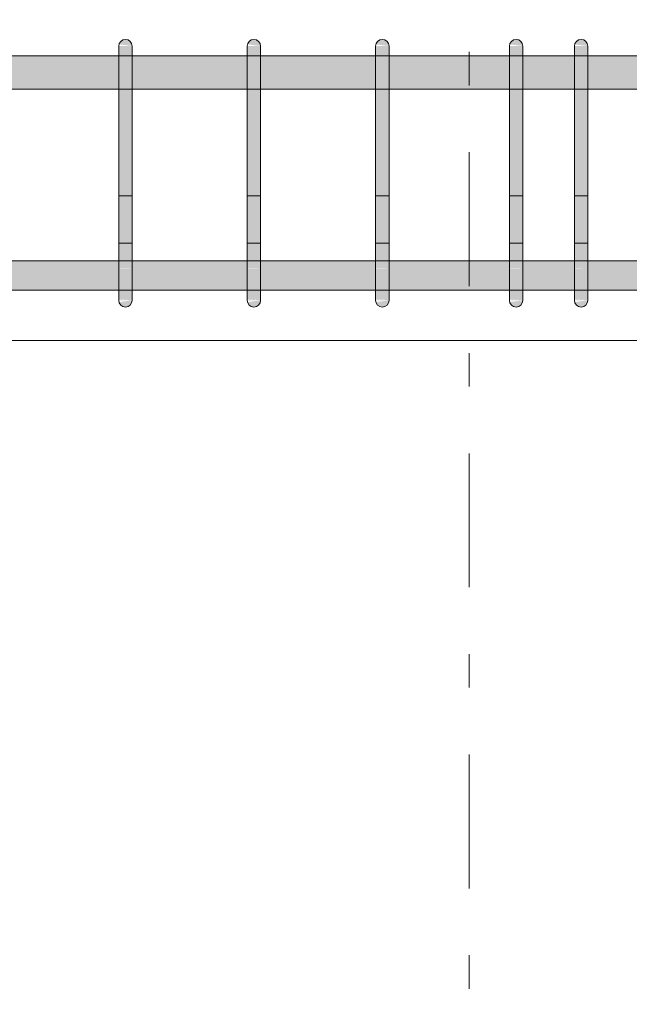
# Model space of a CAD drawing. Header units: millimetres. Extents: x 4307 to 42792, y 1610 to 10025.
# Tile 148 of 256: x 23659 to 24115, y 5124 to 5860. Entities that reach past the tile are written whole.
import ezdxf

# ---------------------------------------------------------------- set-up
doc = ezdxf.new("R2010")
doc.units = ezdxf.units.MM
doc.linetypes.add('Čára osnovy', pattern=[225, 100, -50, 25, -50])
for name, color, linetype, lineweight in [('S-BEAM', 12, 'Continuous', 9), ('S-GRID', 1, 'Continuous', 5), ('S-RBAR', 171, 'Continuous', 5)]:
    doc.layers.add(name, color=color, linetype=linetype, lineweight=lineweight)

msp = doc.modelspace()

# ---------------------------------------------------------------- hatches: boundary and pattern name
at = {"layer": 'S-RBAR'}
for points in [[(23743.09, 5840), (23742.92, 5841.29), (23742.42, 5842.5), (23741.63, 5843.54), (23740.59, 5844.33), (23739.39, 5844.83), (23738.09, 5845), (23736.8, 5844.83), (23735.59, 5844.33), (23734.56, 5843.54), (23733.76, 5842.5), (23733.26, 5841.29), (23742.92, 5840.02)], [(23839.05, 5840), (23838.88, 5841.29), (23838.38, 5842.5), (23837.58, 5843.54), (23836.55, 5844.33), (23835.34, 5844.83), (23834.05, 5845), (23832.75, 5844.83), (23831.55, 5844.33), (23830.51, 5843.54), (23829.72, 5842.5), (23829.22, 5841.29), (23838.88, 5840.02)], [(23935, 5840), (23934.83, 5841.29), (23934.33, 5842.5), (23933.54, 5843.54), (23932.5, 5844.33), (23931.29, 5844.83), (23930, 5845), (23928.71, 5844.83), (23927.5, 5844.33), (23926.46, 5843.54), (23925.67, 5842.5), (23925.17, 5841.29), (23934.83, 5840.02)], [(24035, 5840), (24034.83, 5841.29), (24034.33, 5842.5), (24033.54, 5843.54), (24032.5, 5844.33), (24031.29, 5844.83), (24030, 5845), (24028.71, 5844.83), (24027.5, 5844.33), (24026.46, 5843.54), (24025.67, 5842.5), (24025.17, 5841.29), (24034.83, 5840.02)], [(24083.57, 5840), (24083.4, 5841.29), (24082.9, 5842.5), (24082.1, 5843.54), (24081.07, 5844.33), (24079.86, 5844.83), (24078.57, 5845), (24077.27, 5844.83), (24076.07, 5844.33), (24075.03, 5843.54), (24074.24, 5842.5), (24073.74, 5841.29), (24083.4, 5840.02)], [(23743.09, 5815), (23743.09, 5840), (23733.09, 5840), (23733.09, 5815)], [(23839.05, 5815), (23839.05, 5840), (23829.05, 5840), (23829.05, 5815)], [(23935, 5815), (23935, 5840), (23925, 5840), (23925, 5815)], [(24035, 5815), (24035, 5840), (24025, 5840), (24025, 5815)], [(24083.57, 5815), (24083.57, 5840), (24073.57, 5840), (24073.57, 5815)], [(23733.09, 5675), (23743.09, 5675), (23743.09, 5815), (23733.09, 5815), (23733.09, 5690.41)], [(23839.05, 5675), (23839.05, 5815), (23829.05, 5815), (23829.05, 5675)], [(23935, 5675), (23935, 5815), (23925, 5815), (23925, 5675)], [(24025, 5675), (24035, 5675), (24035, 5815), (24025, 5815), (24025, 5690.41)], [(24079.03, 5675), (24083.57, 5675), (24083.57, 5815), (24073.57, 5815), (24073.57, 5675)], [(23738.09, 5645), (23739.39, 5645.17), (23740.59, 5645.67), (23741.63, 5646.46), (23742.42, 5647.5), (23742.92, 5648.71), (23742.92, 5649.98), (23733.26, 5648.71), (23733.76, 5647.5), (23734.56, 5646.46), (23735.59, 5645.67), (23736.8, 5645.17)], [(23834.05, 5645), (23835.34, 5645.17), (23836.55, 5645.67), (23837.58, 5646.46), (23838.38, 5647.5), (23838.88, 5648.71), (23838.88, 5649.98), (23829.22, 5648.71), (23829.72, 5647.5), (23830.51, 5646.46), (23831.55, 5645.67), (23832.75, 5645.17)], [(23930, 5645), (23931.29, 5645.17), (23932.5, 5645.67), (23933.54, 5646.46), (23934.33, 5647.5), (23934.83, 5648.71), (23934.83, 5649.98), (23925.17, 5648.71), (23925.67, 5647.5), (23926.46, 5646.46), (23927.5, 5645.67), (23928.71, 5645.17)], [(24030, 5645), (24031.29, 5645.17), (24032.5, 5645.67), (24033.54, 5646.46), (24034.33, 5647.5), (24034.83, 5648.71), (24034.83, 5649.98), (24025.17, 5648.71), (24025.67, 5647.5), (24026.46, 5646.46), (24027.5, 5645.67), (24028.71, 5645.17)], [(24078.57, 5645), (24079.86, 5645.17), (24081.07, 5645.67), (24082.1, 5646.46), (24082.9, 5647.5), (24083.4, 5648.71), (24083.4, 5649.98), (24073.74, 5648.71), (24074.24, 5647.5), (24075.03, 5646.46), (24076.07, 5645.67), (24077.27, 5645.17)]]:
    msp.add_hatch(color=7, dxfattribs=at).paths.add_polyline_path(points)
h = msp.add_hatch(color=7, dxfattribs=at)
h.paths.add_polyline_path([(24236.1, 5807.8), (24267.84, 5807.8), (24267.84, 5832.8), (24229.27, 5832.8), (24229.27, 5807.8)])
h.paths.add_polyline_path([(22380, 5807.8), (22537.89, 5807.8), (22537.89, 5832.8), (22380, 5832.8)])
h.paths.add_polyline_path([(23804.17, 5807.8), (23829.05, 5807.8), (23829.05, 5832.8), (23743.09, 5832.8), (23743.09, 5807.8)])
h.paths.add_polyline_path([(24219.27, 5807.8), (24219.27, 5832.8), (24180.71, 5832.8), (24180.71, 5807.8), (24196.83, 5807.8)])
h.paths.add_polyline_path([(23839.05, 5807.8), (23925, 5807.8), (23925, 5832.8), (23839.05, 5832.8), (23839.05, 5815)])
h.paths.add_polyline_path([(23359.28, 5807.8), (23445.23, 5807.8), (23445.23, 5832.8), (23359.28, 5832.8), (23359.28, 5815)])
h.paths.add_polyline_path([(23253.33, 5807.8), (23253.33, 5832.8), (23167.37, 5832.8), (23167.37, 5807.8), (23175.9, 5807.8)])
h.paths.add_polyline_path([(23935, 5807.8), (24025, 5807.8), (24025, 5832.8), (23935, 5832.8), (23935, 5815)])
h.paths.add_polyline_path([(23733.09, 5807.8), (23733.09, 5832.8), (23647.14, 5832.8), (23647.14, 5807.8), (23725.63, 5807.8)])
h.paths.add_polyline_path([(24596.18, 5807.8), (24596.86, 5807.8), (24596.86, 5815), (24596.18, 5820.18), (24594.18, 5825), (24591.01, 5829.14), (24586.86, 5832.32), (24585.7, 5832.8), (24569.26, 5832.8), (24569.26, 5807.8), (24589.5, 5807.8)])
h.paths.add_polyline_path([(24559.26, 5807.8), (24559.26, 5832.8), (24520.69, 5832.8), (24520.69, 5807.8), (24550.23, 5807.8)])
h.paths.add_polyline_path([(22547.89, 5807.8), (22720.39, 5807.8), (22720.39, 5832.8), (22547.89, 5832.8), (22547.89, 5815)])
h.paths.add_polyline_path([(24277.84, 5807.8), (24316.41, 5807.8), (24316.41, 5832.8), (24277.84, 5832.8), (24277.84, 5815)])
h.paths.add_polyline_path([(23332.97, 5807.8), (23349.28, 5807.8), (23349.28, 5832.8), (23263.33, 5832.8), (23263.33, 5807.8)])
h.paths.add_polyline_path([(24035, 5807.8), (24073.57, 5807.8), (24073.57, 5832.8), (24035, 5832.8), (24035, 5815)])
h.paths.add_polyline_path([(22730.39, 5807.8), (22902.89, 5807.8), (22902.89, 5832.8), (22730.39, 5832.8), (22730.39, 5815)])
h.paths.add_polyline_path([(24326.41, 5807.8), (24364.98, 5807.8), (24364.98, 5832.8), (24326.41, 5832.8), (24326.41, 5815)])
h.paths.add_polyline_path([(23157.37, 5807.8), (23157.37, 5832.8), (23071.42, 5832.8), (23071.42, 5807.8), (23097.37, 5807.8)])
h.paths.add_polyline_path([(23455.23, 5807.8), (23541.19, 5807.8), (23541.19, 5832.8), (23455.23, 5832.8), (23455.23, 5815)])
h.paths.add_polyline_path([(24510.69, 5807.8), (24510.69, 5832.8), (24472.12, 5832.8), (24472.12, 5807.8)])
h.paths.add_polyline_path([(24083.57, 5807.8), (24122.14, 5807.8), (24122.14, 5832.8), (24083.57, 5832.8), (24083.57, 5815)])
h.paths.add_polyline_path([(22912.89, 5807.8), (23061.42, 5807.8), (23061.42, 5832.8), (22912.89, 5832.8), (22912.89, 5815)])
h.paths.add_polyline_path([(24167.54, 5807.8), (24170.71, 5807.8), (24170.71, 5826.52), (24169.54, 5825), (24167.54, 5820.18), (24166.86, 5815), (24166.86, 5807.8)])
h.paths.add_polyline_path([(23637.14, 5807.8), (23637.14, 5832.8), (23551.19, 5832.8), (23551.19, 5807.8), (23568.57, 5807.8)])
h.paths.add_polyline_path([(24374.98, 5807.8), (24413.55, 5807.8), (24413.55, 5832.8), (24374.98, 5832.8), (24374.98, 5815)])
h.paths.add_polyline_path([(24462.12, 5807.8), (24462.12, 5832.8), (24423.55, 5832.8), (24423.55, 5807.8), (24432.43, 5807.8)])
h.paths.add_polyline_path([(24156.86, 5807.8), (24156.86, 5815), (24158.1, 5823.28), (24160.88, 5830), (24163.03, 5832.8), (24132.14, 5832.8), (24132.14, 5807.8)])
h.paths.add_polyline_path([(24605, 5824.79), (24605, 5832.8), (24600.69, 5832.8), (24603.2, 5829.14)])
h = msp.add_hatch(color=7, dxfattribs=at)
h.paths.add_polyline_path([(20785, 5657.64), (20785, 5679.64), (20695, 5679.64), (20695, 5657.64), (20780.64, 5657.64)])
h.paths.add_polyline_path([(21762.31, 5657.64), (21807.9, 5657.92), (21807.9, 5679.64), (21658.58, 5679.64), (21658.58, 5657.64), (21683.77, 5657.64)])
h.paths.add_polyline_path([(21648.58, 5657.64), (21648.58, 5679.64), (21562.63, 5679.64), (21562.63, 5657.64), (21644.51, 5657.64)])
h.paths.add_polyline_path([(21817.9, 5657.64), (21990.4, 5657.92), (21990.4, 5679.64), (21817.9, 5679.64), (21817.9, 5657.92)])
h.paths.add_polyline_path([(22000.4, 5657.64), (22172.9, 5657.92), (22172.9, 5679.64), (22000.4, 5679.64), (22000.4, 5657.92)])
h.paths.add_polyline_path([(24605, 5657.64), (24605, 5665.21), (24602.84, 5660), (24601.03, 5657.64), (24602.84, 5657.64)])
h.paths.add_polyline_path([(21552.63, 5657.64), (21552.63, 5679.64), (21466.67, 5679.64), (21466.67, 5657.64), (21526.71, 5657.64)])
h.paths.add_polyline_path([(22182.9, 5657.64), (22355.4, 5657.92), (22355.4, 5679.64), (22182.9, 5679.64), (22182.9, 5657.92)])
h.paths.add_polyline_path([(20345, 5657.64), (20385, 5657.92), (20385, 5679.64), (20345, 5679.64), (20345, 5657.92)])
h.paths.add_polyline_path([(22365.4, 5657.64), (22537.89, 5657.92), (22537.89, 5679.64), (22365.4, 5679.64), (22365.4, 5657.92)])
h.paths.add_polyline_path([(21456.67, 5657.64), (21456.67, 5679.64), (21370.72, 5679.64), (21370.72, 5657.64), (21448.17, 5657.64)])
h.paths.add_polyline_path([(24569.86, 5657.64), (24586.86, 5657.68), (24591.01, 5660.86), (24594.18, 5665), (24596.18, 5669.82), (24596.86, 5675), (24596.86, 5679.64), (24569.26, 5679.64), (24569.26, 5657.64)])
h.paths.add_polyline_path([(24559.26, 5657.64), (24559.26, 5679.64), (24520.69, 5679.64), (24520.69, 5657.64), (24550.23, 5657.64)])
h.paths.add_polyline_path([(22547.89, 5657.64), (22720.39, 5657.92), (22720.39, 5679.64), (22547.89, 5679.64), (22547.89, 5657.92)])
h.paths.add_polyline_path([(22730.39, 5657.64), (22902.89, 5657.92), (22902.89, 5679.64), (22730.39, 5679.64), (22730.39, 5657.92)])
h.paths.add_polyline_path([(21360.72, 5657.64), (21360.72, 5679.64), (21274.77, 5679.64), (21274.77, 5657.64), (21330.37, 5657.64)])
h.paths.add_polyline_path([(22912.89, 5657.64), (23061.42, 5657.92), (23061.42, 5679.64), (22912.89, 5679.64), (22912.89, 5657.92)])
h.paths.add_polyline_path([(24510.69, 5657.64), (24510.69, 5679.64), (24472.12, 5679.64), (24472.12, 5657.64)])
h.paths.add_polyline_path([(21264.77, 5657.64), (21264.77, 5679.64), (21178.81, 5679.64), (21178.81, 5657.64), (21251.84, 5657.64)])
h.paths.add_polyline_path([(23071.42, 5657.64), (23157.37, 5657.92), (23157.37, 5679.64), (23071.42, 5679.64), (23071.42, 5657.92)])
h.paths.add_polyline_path([(23167.37, 5657.64), (23253.33, 5657.92), (23253.33, 5679.64), (23167.37, 5679.64), (23167.37, 5657.92)])
h.paths.add_polyline_path([(20327.7, 5657.64), (20335, 5657.92), (20335, 5679.64), (20327.7, 5679.64), (20327.7, 5657.92)])
h.paths.add_polyline_path([(21168.81, 5657.64), (21168.81, 5679.64), (21082.86, 5679.64), (21082.86, 5657.64), (21134.04, 5657.64)])
h.paths.add_polyline_path([(24462.12, 5657.64), (24462.12, 5679.64), (24423.55, 5679.64), (24423.55, 5657.64), (24432.43, 5657.64)])
h.paths.add_polyline_path([(23263.33, 5657.64), (23349.28, 5657.92), (23349.28, 5679.64), (23263.33, 5679.64), (23263.33, 5657.92)])
h.paths.add_polyline_path([(21072.86, 5657.64), (21072.86, 5679.64), (20986.91, 5679.64), (20986.91, 5657.64), (21055.51, 5657.64)])
h.paths.add_polyline_path([(23359.28, 5657.64), (23445.23, 5657.92), (23445.23, 5679.64), (23359.28, 5679.64), (23359.28, 5657.92)])
h.paths.add_polyline_path([(24413.55, 5657.64), (24413.55, 5679.64), (24374.98, 5679.64), (24374.98, 5657.64), (24393.17, 5657.64)])
h.paths.add_polyline_path([(23455.23, 5657.64), (23541.19, 5657.92), (23541.19, 5679.64), (23455.23, 5679.64), (23455.23, 5657.92)])
h.paths.add_polyline_path([(23551.19, 5657.64), (23637.14, 5657.92), (23637.14, 5679.64), (23551.19, 5679.64), (23551.19, 5657.92)])
h.paths.add_polyline_path([(20976.91, 5657.64), (20976.91, 5679.64), (20890.95, 5679.64), (20890.95, 5657.64), (20937.71, 5657.64)])
h.paths.add_polyline_path([(20395, 5657.64), (20435, 5657.92), (20435, 5679.64), (20395, 5679.64), (20395, 5657.92)])
h.paths.add_polyline_path([(20880.95, 5657.64), (20880.95, 5679.64), (20795, 5679.64), (20795, 5657.64), (20859.18, 5657.64)])
h.paths.add_polyline_path([(24364.98, 5657.64), (24364.98, 5679.64), (24326.41, 5679.64), (24326.41, 5657.64), (24353.9, 5657.64)])
h.paths.add_polyline_path([(23647.14, 5657.64), (23733.09, 5657.92), (23733.09, 5679.64), (23647.14, 5679.64), (23647.14, 5657.92)])
h.paths.add_polyline_path([(23743.09, 5657.64), (23829.05, 5657.92), (23829.05, 5679.64), (23743.09, 5679.64), (23743.09, 5657.92)])
h.paths.add_polyline_path([(20445, 5657.64), (20485, 5657.92), (20485, 5679.64), (20445, 5679.64), (20445, 5657.92)])
h.paths.add_polyline_path([(23839.05, 5657.64), (23925, 5657.92), (23925, 5679.64), (23839.05, 5679.64), (23839.05, 5657.92)])
h.paths.add_polyline_path([(23935, 5657.64), (24025, 5657.92), (24025, 5679.64), (23935, 5679.64), (23935, 5657.92)])
h.paths.add_polyline_path([(20685, 5657.64), (20685, 5679.64), (20645, 5679.64), (20645, 5657.64), (20662.84, 5657.64)])
h.paths.add_polyline_path([(24316.41, 5657.64), (24316.41, 5679.64), (24277.84, 5679.64), (24277.84, 5657.64), (24314.63, 5657.64)])
h.paths.add_polyline_path([(24035, 5657.64), (24073.57, 5657.92), (24073.57, 5679.64), (24035, 5679.64), (24035, 5657.92)])
h.paths.add_polyline_path([(20635, 5657.64), (20635, 5679.64), (20595, 5679.64), (20595, 5657.64), (20623.58, 5657.64)])
h.paths.add_polyline_path([(24083.57, 5657.64), (24122.14, 5657.92), (24122.14, 5679.64), (24083.57, 5679.64), (24083.57, 5657.92)])
h.paths.add_polyline_path([(24132.14, 5657.64), (24162.7, 5657.64), (24160.53, 5660.86), (24157.89, 5667.24), (24156.86, 5675), (24156.86, 5679.64), (24132.14, 5679.64), (24132.14, 5657.92)])
h.paths.add_polyline_path([(20585, 5657.64), (20585, 5679.64), (20545, 5679.64), (20545.04, 5657.64), (20584.31, 5657.64)])
h.paths.add_polyline_path([(20495, 5657.64), (20535, 5657.92), (20535, 5679.64), (20495, 5679.64), (20495, 5657.92)])
h.paths.add_polyline_path([(24180.71, 5657.64), (24196.86, 5657.68), (24201.86, 5661.72), (24219.27, 5679.13), (24219.27, 5679.64), (24180.71, 5679.64), (24180.71, 5657.68)])
h.paths.add_polyline_path([(24267.84, 5657.64), (24267.84, 5679.64), (24233.93, 5679.64), (24229.27, 5674.99), (24229.27, 5657.64), (24243.43, 5657.64)])
h.paths.add_polyline_path([(24211.93, 5657.64), (24219.27, 5657.92), (24219.27, 5664.99), (24216.47, 5662.18)])
h.paths.add_polyline_path([(24170.71, 5663.48), (24170.71, 5679.64), (24167.47, 5679.64), (24166.86, 5675), (24167.54, 5669.82), (24169.54, 5665), (24170.43, 5663.84)])
h = msp.add_hatch(color=7, dxfattribs=at)
h.paths.add_polyline_path([(23743.09, 5653.08), (23743.09, 5653.74), (23741.74, 5653.89), (23740.89, 5653.51)])
h.paths.add_polyline_path([(23737.6, 5655.53), (23735.92, 5657.49), (23733.09, 5657.92), (23733.09, 5656.75)])
h.paths.add_polyline_path([(23743.09, 5661.72), (23743.09, 5663.44), (23733.09, 5665.43), (23737.82, 5661.91)])
h.paths.add_polyline_path([(23733.09, 5674.03), (23743.09, 5674.24), (23743.09, 5675), (23733.09, 5675)])
h = msp.add_hatch(color=7, dxfattribs=at)
h.paths.add_polyline_path([(23743.09, 5650), (23743.09, 5653.08), (23740.89, 5653.51), (23741.74, 5653.89), (23743.09, 5653.74), (23743.09, 5661.72), (23738.56, 5661.99), (23733.09, 5665.43), (23733.09, 5658.15), (23736.07, 5657.32), (23737.6, 5655.53), (23733.09, 5656.75), (23733.26, 5650.99), (23735.18, 5650.85), (23739.39, 5650.4)])
h.paths.add_polyline_path([(23733.09, 5650), (23743.09, 5650), (23733.09, 5650.85)])
h.paths.add_polyline_path([(23743.09, 5663.44), (23743.09, 5674.24), (23741.06, 5674.03), (23733.09, 5674.03), (23733.09, 5665.43)])
h = msp.add_hatch(color=7, dxfattribs=at)
h.paths.add_polyline_path([(23839.05, 5653.08), (23839.05, 5653.74), (23837.69, 5653.89), (23836.84, 5653.51)])
h.paths.add_polyline_path([(23833.56, 5655.53), (23831.87, 5657.49), (23829.05, 5657.92), (23829.05, 5656.75)])
h.paths.add_polyline_path([(23839.05, 5661.72), (23839.05, 5663.44), (23829.05, 5665.43), (23833.77, 5661.91)])
h.paths.add_polyline_path([(23829.05, 5674.03), (23839.05, 5674.24), (23839.05, 5675), (23829.05, 5675)])
h = msp.add_hatch(color=7, dxfattribs=at)
h.paths.add_polyline_path([(23839.05, 5650), (23839.05, 5653.08), (23836.84, 5653.51), (23837.69, 5653.89), (23839.05, 5653.74), (23839.05, 5661.72), (23834.52, 5661.99), (23829.05, 5665.43), (23829.05, 5658.15), (23832.02, 5657.32), (23833.56, 5655.53), (23829.05, 5656.75), (23829.22, 5650.99), (23831.13, 5650.85), (23835.34, 5650.4)])
h.paths.add_polyline_path([(23829.05, 5650), (23839.05, 5650), (23829.05, 5650.85)])
h.paths.add_polyline_path([(23839.05, 5663.44), (23839.05, 5674.24), (23837.02, 5674.03), (23829.05, 5674.03), (23829.05, 5665.43)])
h = msp.add_hatch(color=7, dxfattribs=at)
h.paths.add_polyline_path([(23935, 5653.08), (23935, 5653.74), (23933.64, 5653.89), (23932.8, 5653.51)])
h.paths.add_polyline_path([(23929.51, 5655.53), (23927.83, 5657.49), (23925, 5657.92), (23925, 5656.75)])
h.paths.add_polyline_path([(23935, 5661.72), (23935, 5663.44), (23925, 5665.43), (23929.72, 5661.91)])
h.paths.add_polyline_path([(23925, 5674.03), (23935, 5674.24), (23935, 5675), (23925, 5675)])
h = msp.add_hatch(color=7, dxfattribs=at)
h.paths.add_polyline_path([(23925.17, 5650), (23935, 5650), (23925, 5650.85), (23925, 5650)])
h.paths.add_polyline_path([(23935, 5650), (23935, 5653.08), (23932.8, 5653.51), (23933.64, 5653.89), (23935, 5653.74), (23935, 5661.72), (23930.47, 5661.99), (23925, 5665.43), (23925, 5658.15), (23927.97, 5657.32), (23929.51, 5655.53), (23925, 5656.75), (23925.17, 5650.99), (23927.09, 5650.85), (23931.29, 5650.4)])
h.paths.add_polyline_path([(23935, 5663.44), (23935, 5674.24), (23932.97, 5674.03), (23925, 5674.03), (23925, 5665.43)])
h = msp.add_hatch(color=7, dxfattribs=at)
h.paths.add_polyline_path([(24035, 5653.08), (24035, 5653.74), (24033.64, 5653.89), (24032.8, 5653.51)])
h.paths.add_polyline_path([(24029.51, 5655.53), (24027.83, 5657.49), (24025, 5657.92), (24025, 5656.75)])
h.paths.add_polyline_path([(24035, 5661.72), (24035, 5663.44), (24025, 5665.43), (24029.72, 5661.91)])
h.paths.add_polyline_path([(24025, 5674.03), (24035, 5674.24), (24035, 5675), (24025, 5675)])
h = msp.add_hatch(color=7, dxfattribs=at)
h.paths.add_polyline_path([(24035, 5650), (24035, 5653.08), (24032.8, 5653.51), (24033.64, 5653.89), (24035, 5653.74), (24035, 5661.72), (24030.47, 5661.99), (24025, 5665.43), (24025, 5658.15), (24027.97, 5657.32), (24029.51, 5655.53), (24025, 5656.75), (24025.17, 5650.99), (24027.09, 5650.85), (24031.29, 5650.4)])
h.paths.add_polyline_path([(24025, 5650), (24035, 5650), (24025, 5650.85)])
h.paths.add_polyline_path([(24035, 5663.44), (24035, 5674.24), (24032.97, 5674.03), (24025, 5674.03), (24025, 5665.43)])
h = msp.add_hatch(color=7, dxfattribs=at)
h.paths.add_polyline_path([(24083.57, 5653.08), (24083.57, 5653.74), (24082.21, 5653.89), (24081.37, 5653.51)])
h.paths.add_polyline_path([(24078.08, 5655.53), (24076.39, 5657.49), (24073.57, 5657.92), (24073.57, 5656.75)])
h.paths.add_polyline_path([(24083.57, 5661.72), (24083.57, 5663.44), (24073.57, 5665.43), (24078.29, 5661.91), (24079.03, 5661.88)])
h.paths.add_polyline_path([(24073.57, 5674.03), (24083.57, 5674.24), (24083.57, 5675), (24073.57, 5675)])
h = msp.add_hatch(color=7, dxfattribs=at)
h.paths.add_polyline_path([(24079.03, 5661.99), (24079.03, 5661.88), (24078.29, 5661.91)])
h.paths.add_polyline_path([(24083.57, 5650), (24083.57, 5653.08), (24081.37, 5653.51), (24082.21, 5653.89), (24083.57, 5653.74), (24083.57, 5661.72), (24079.03, 5661.99), (24073.57, 5665.43), (24073.57, 5658.15), (24076.54, 5657.32), (24078.08, 5655.53), (24073.57, 5656.75), (24073.74, 5650.99), (24075.66, 5650.85), (24079.86, 5650.4)])
h.paths.add_polyline_path([(24073.74, 5650), (24083.57, 5650), (24073.57, 5650.85), (24073.57, 5650)])
h.paths.add_polyline_path([(24083.57, 5663.44), (24083.57, 5674.24), (24079.03, 5674.03), (24073.57, 5674.03), (24073.57, 5665.43), (24079.03, 5664.34)])

# ---------------------------------------------------------------- linework, layer by layer
at = {"layer": 'S-BEAM'}
for p, q in [((24230, 5620), (20490, 5620)), ((20490, 5620), (24130, 5620))]:
    msp.add_line(p, q, dxfattribs=at)
at = {"layer": 'S-GRID', "linetype": 'Čára osnovy', "lineweight": 9}
msp.add_line((23995, 2060.61), (23995, 9495.06), dxfattribs=at)
at = {"layer": 'S-RBAR'}
for p, q in [((23733.09, 5815), (23733.09, 5840)), ((23733.09, 5815), (23733.09, 5840)), ((23743.09, 5815), (23743.09, 5840)), ((23743.09, 5815), (23743.09, 5840)), ((23829.05, 5815), (23829.05, 5840)), ((23829.05, 5815), (23829.05, 5840)), ((23839.05, 5815), (23839.05, 5840)), ((23839.05, 5815), (23839.05, 5840)), ((23925, 5815), (23925, 5840)), ((23925, 5815), (23925, 5840)), ((23935, 5815), (23935, 5840)), ((23935, 5815), (23935, 5840)), ((24025, 5815), (24025, 5840)), ((24025, 5815), (24025, 5840)), ((24035, 5815), (24035, 5840)), ((24035, 5815), (24035, 5840)), ((24073.57, 5815), (24073.57, 5840)), ((24073.57, 5815), (24073.57, 5840)), ((24083.57, 5815), (24083.57, 5840)), ((24083.57, 5815), (24083.57, 5840)), ((22380, 5832.8), (24605, 5832.8)), ((22380, 5832.8), (24605, 5832.8)), ((22380, 5832.8), (24605, 5832.8)), ((23733.09, 5675), (23733.09, 5815)), ((23733.09, 5815), (23733.09, 5675)), ((23743.09, 5675), (23743.09, 5815)), ((23743.09, 5815), (23743.09, 5675)), ((23829.05, 5675), (23829.05, 5815)), ((23829.05, 5815), (23829.05, 5675)), ((23839.05, 5675), (23839.05, 5815)), ((23839.05, 5815), (23839.05, 5675)), ((23925, 5675), (23925, 5815)), ((23925, 5815), (23925, 5675)), ((23935, 5675), (23935, 5815)), ((23935, 5815), (23935, 5675)), ((24025, 5675), (24025, 5815)), ((24025, 5815), (24025, 5675)), ((24035, 5675), (24035, 5815)), ((24035, 5815), (24035, 5675)), ((24073.57, 5675), (24073.57, 5815)), ((24073.57, 5815), (24073.57, 5675)), ((24083.57, 5675), (24083.57, 5815)), ((24083.57, 5815), (24083.57, 5675)), ((22380, 5807.8), (24605, 5807.8)), ((22380, 5807.8), (24605, 5807.8)), ((22380, 5807.8), (24605, 5807.8)), ((23733.09, 5728.03), (23733.09, 5692.68)), ((23733.09, 5728.03), (23743.09, 5728.03)), ((23743.09, 5728.03), (23743.09, 5692.68)), ((23829.05, 5728.03), (23829.05, 5692.68)), ((23829.05, 5728.03), (23839.05, 5728.03)), ((23839.05, 5728.03), (23839.05, 5692.68)), ((23925, 5728.03), (23925, 5692.68)), ((23925, 5728.03), (23935, 5728.03)), ((23935, 5728.03), (23935, 5692.68)), ((24025, 5728.03), (24025, 5692.68)), ((24025, 5728.03), (24035, 5728.03)), ((24035, 5728.03), (24035, 5692.68)), ((24073.57, 5728.03), (24073.57, 5692.68)), ((24073.57, 5728.03), (24083.57, 5728.03)), ((24083.57, 5728.03), (24083.57, 5692.68)), ((23733.09, 5650), (23733.09, 5692.68)), ((23743.09, 5692.68), (23733.09, 5692.68)), ((23733.09, 5657.32), (23733.09, 5692.68)), ((23743.09, 5650), (23743.09, 5692.68)), ((23743.09, 5657.32), (23743.09, 5692.68)), ((23829.05, 5650), (23829.05, 5692.68)), ((23839.05, 5692.68), (23829.05, 5692.68)), ((23829.05, 5657.32), (23829.05, 5692.68)), ((23839.05, 5650), (23839.05, 5692.68)), ((23839.05, 5657.32), (23839.05, 5692.68)), ((23925, 5650), (23925, 5692.68)), ((23935, 5692.68), (23925, 5692.68)), ((23925, 5657.32), (23925, 5692.68)), ((23935, 5650), (23935, 5692.68)), ((23935, 5657.32), (23935, 5692.68)), ((24025, 5650), (24025, 5692.68)), ((24035, 5692.68), (24025, 5692.68)), ((24025, 5657.32), (24025, 5692.68)), ((24035, 5650), (24035, 5692.68)), ((24035, 5657.32), (24035, 5692.68)), ((24073.57, 5650), (24073.57, 5692.68)), ((24083.57, 5692.68), (24073.57, 5692.68)), ((24073.57, 5657.32), (24073.57, 5692.68)), ((24083.57, 5650), (24083.57, 5692.68)), ((24083.57, 5657.32), (24083.57, 5692.68)), ((20327.7, 5679.64), (24605, 5679.64)), ((20327.7, 5679.64), (24605, 5679.64)), ((20327.7, 5679.64), (24605, 5679.64)), ((23733.09, 5650), (23733.09, 5675)), ((23733.09, 5657.32), (23733.09, 5675)), ((23743.09, 5650), (23743.09, 5675)), ((23743.09, 5650), (23743.09, 5675)), ((23829.05, 5650), (23829.05, 5675)), ((23829.05, 5657.32), (23829.05, 5675)), ((23839.05, 5650), (23839.05, 5675)), ((23839.05, 5650), (23839.05, 5675)), ((23925, 5650), (23925, 5675)), ((23925, 5657.32), (23925, 5675)), ((23935, 5650), (23935, 5675)), ((23935, 5650), (23935, 5675)), ((24025, 5650), (24025, 5675)), ((24025, 5657.32), (24025, 5675)), ((24035, 5650), (24035, 5675)), ((24035, 5650), (24035, 5675)), ((24073.57, 5650), (24073.57, 5675)), ((24073.57, 5657.32), (24073.57, 5675)), ((24083.57, 5650), (24083.57, 5675)), ((24083.57, 5650), (24083.57, 5675)), ((20327.7, 5657.64), (24605, 5657.64)), ((20327.7, 5657.64), (24605, 5657.64)), ((20327.7, 5657.64), (24605, 5657.64)), ((23733.09, 5650.85), (23733.09, 5657.32)), ((23733.09, 5650.85), (23733.09, 5657.32)), ((23743.09, 5650), (23743.09, 5657.32)), ((23829.05, 5650.85), (23829.05, 5657.32)), ((23829.05, 5650.85), (23829.05, 5657.32)), ((23839.05, 5650), (23839.05, 5657.32)), ((23925, 5650.85), (23925, 5657.32)), ((23925, 5650.85), (23925, 5657.32)), ((23935, 5650), (23935, 5657.32)), ((24025, 5650.85), (24025, 5657.32)), ((24025, 5650.85), (24025, 5657.32)), ((24035, 5650), (24035, 5657.32)), ((24073.57, 5650.85), (24073.57, 5657.32)), ((24073.57, 5650.85), (24073.57, 5657.32)), ((24083.57, 5650), (24083.57, 5657.32))]:
    msp.add_line(p, q, dxfattribs=at)
for centre, start, end in [((23738.09, 5840), 360, 180), ((23738.09, 5840), 360, 180), ((23834.05, 5840), 360, 180), ((23834.05, 5840), 360, 180), ((23930, 5840), 360, 180), ((23930, 5840), 360, 180), ((24030, 5840), 360, 180), ((24030, 5840), 360, 180), ((24078.57, 5840), 360, 180), ((24078.57, 5840), 360, 180), ((23738.09, 5650), 180, 0), ((23738.09, 5650), 180, 0), ((23738.09, 5650), 180, 0), ((23834.05, 5650), 180, 0), ((23834.05, 5650), 180, 0), ((23834.05, 5650), 180, 0), ((23930, 5650), 180, 0), ((23930, 5650), 180, 0), ((23930, 5650), 180, 0), ((24030, 5650), 180, 0), ((24030, 5650), 180, 0), ((24030, 5650), 180, 0), ((24078.57, 5650), 180, 0), ((24078.57, 5650), 180, 0), ((24078.57, 5650), 180, 0)]:
    msp.add_arc(centre, 5, start, end, dxfattribs=at)

doc.saveas('drawing.dxf')
